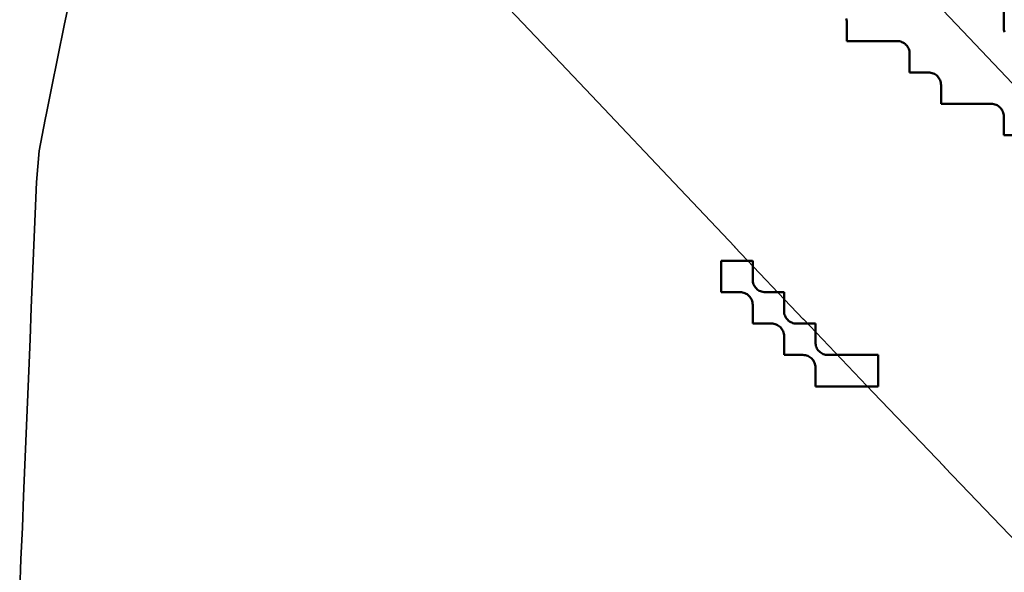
# Model space of a CAD drawing. Header units: metres. Extents: x -6552 to -6384, y 5654608 to 5654799.
# Tile 54 of 68: x -6470.84 to -6463, y 5654728.02 to 5654732.42. Entities that reach past the tile are written whole.
import ezdxf

# ---------------------------------------------------------------- set-up
doc = ezdxf.new("R2010")
doc.units = ezdxf.units.M
doc.header["$LTSCALE"] = 0.5
doc.linetypes.add('PHANTOM', pattern=[22, 12, -2, 2, -2, 2, -2])
for name, color, linetype, lineweight in [('L-HARD-PAVE', 8, 'Continuous', 35), ('L-SITE-LIMIT', 6, 'PHANTOM', 50), ('V-TOPO-MAJR', 34, 'Continuous', 35)]:
    doc.layers.add(name, color=color, linetype=linetype, lineweight=lineweight)

msp = doc.modelspace()

# ---------------------------------------------------------------- linework, layer by layer
at = {"layer": 'L-HARD-PAVE'}
for points in [[(-6463.8575, 5654732.8902), (-6463.3266, 5654732.3281), (-6462.7856, 5654731.7579)], [(-6462.8935, 5654728.2549), (-6463.4716, 5654728.8565), (-6463.4734, 5654728.8584), (-6464.0398, 5654729.4502), (-6464.0416, 5654729.4521), (-6464.5963, 5654730.0341), (-6464.5982, 5654730.0361), (-6465.1412, 5654730.6084), (-6465.1431, 5654730.6105), (-6465.6741, 5654731.1726), (-6466.1851, 5654731.7129), (-6466.6766, 5654732.2317), (-6467.1485, 5654732.7289)]]:
    msp.add_lwpolyline(points, dxfattribs=at)
at = {"layer": 'L-SITE-LIMIT'}
for points in [[(-6462.85, 5654731.5), (-6462.9975, 5654731.5), (-6462.9999, 5654731.5001), (-6463, 5654731.5025), (-6463, 5654731.65), (-6463.0005, 5654731.6598), (-6463.0019, 5654731.6695), (-6463.0043, 5654731.679), (-6463.0076, 5654731.6883), (-6463.0118, 5654731.6971), (-6463.0169, 5654731.7056), (-6463.0227, 5654731.7134), (-6463.0293, 5654731.7207), (-6463.0366, 5654731.7273), (-6463.0444, 5654731.7331), (-6463.0529, 5654731.7382), (-6463.0617, 5654731.7424), (-6463.071, 5654731.7457), (-6463.0805, 5654731.7481), (-6463.0902, 5654731.7495), (-6463.1, 5654731.75), (-6463.4975, 5654731.75), (-6463.4999, 5654731.7501), (-6463.5, 5654731.7525), (-6463.5, 5654731.9), (-6463.5005, 5654731.9098), (-6463.5019, 5654731.9195), (-6463.5043, 5654731.929), (-6463.5076, 5654731.9383), (-6463.5118, 5654731.9471), (-6463.5169, 5654731.9556), (-6463.5227, 5654731.9634), (-6463.5293, 5654731.9707), (-6463.5366, 5654731.9773), (-6463.5444, 5654731.9831), (-6463.5529, 5654731.9882), (-6463.5617, 5654731.9924), (-6463.571, 5654731.9957), (-6463.5805, 5654731.9981), (-6463.5902, 5654731.9995), (-6463.6, 5654732), (-6463.7475, 5654732), (-6463.7499, 5654732.0001), (-6463.75, 5654732.0025), (-6463.75, 5654732.15), (-6463.7505, 5654732.1598), (-6463.7519, 5654732.1695), (-6463.7543, 5654732.179), (-6463.7576, 5654732.1883), (-6463.7618, 5654732.1971), (-6463.7669, 5654732.2056), (-6463.7727, 5654732.2134), (-6463.7793, 5654732.2207), (-6463.7866, 5654732.2273), (-6463.7944, 5654732.2331), (-6463.8029, 5654732.2382), (-6463.8117, 5654732.2424), (-6463.821, 5654732.2457), (-6463.8305, 5654732.2481), (-6463.8402, 5654732.2495), (-6463.85, 5654732.25), (-6464.2475, 5654732.25), (-6464.2499, 5654732.2501), (-6464.25, 5654732.2525), (-6464.25, 5654732.4), (-6464.2505, 5654732.4098), (-6464.2519, 5654732.4195), (-6464.2543, 5654732.429)], [(-6463, 5654732.4975), (-6463, 5654732.35), (-6462.9995, 5654732.3402), (-6462.9981, 5654732.3305), (-6462.9957, 5654732.321)]]:
    msp.add_lwpolyline(points, dxfattribs=at)
msp.add_lwpolyline([(-6465.0025, 5654730.5), (-6465.0001, 5654730.4999), (-6465, 5654730.4975), (-6465, 5654730.35), (-6464.9995, 5654730.3402), (-6464.9981, 5654730.3305), (-6464.9957, 5654730.321), (-6464.9924, 5654730.3117), (-6464.9882, 5654730.3029), (-6464.9831, 5654730.2944), (-6464.9773, 5654730.2866), (-6464.9707, 5654730.2793), (-6464.9634, 5654730.2727), (-6464.9556, 5654730.2669), (-6464.9471, 5654730.2618), (-6464.9383, 5654730.2576), (-6464.929, 5654730.2543), (-6464.9195, 5654730.2519), (-6464.9098, 5654730.2505), (-6464.9, 5654730.25), (-6464.7525, 5654730.25), (-6464.7501, 5654730.2499), (-6464.75, 5654730.2475), (-6464.75, 5654730.1), (-6464.7495, 5654730.0902), (-6464.7481, 5654730.0805), (-6464.7457, 5654730.071), (-6464.7424, 5654730.0617), (-6464.7382, 5654730.0529), (-6464.7331, 5654730.0444), (-6464.7273, 5654730.0366), (-6464.7207, 5654730.0293), (-6464.7134, 5654730.0227), (-6464.7056, 5654730.0169), (-6464.6971, 5654730.0118), (-6464.6883, 5654730.0076), (-6464.679, 5654730.0043), (-6464.6695, 5654730.0019), (-6464.6598, 5654730.0005), (-6464.65, 5654730), (-6464.5025, 5654730), (-6464.5001, 5654729.9999), (-6464.5, 5654729.9975), (-6464.5, 5654729.85), (-6464.4995, 5654729.8402), (-6464.4981, 5654729.8305), (-6464.4957, 5654729.821), (-6464.4924, 5654729.8117), (-6464.4882, 5654729.8029), (-6464.4831, 5654729.7944), (-6464.4773, 5654729.7866), (-6464.4707, 5654729.7793), (-6464.4634, 5654729.7727), (-6464.4556, 5654729.7669), (-6464.4471, 5654729.7618), (-6464.4383, 5654729.7576), (-6464.429, 5654729.7543), (-6464.4195, 5654729.7519), (-6464.4098, 5654729.7505), (-6464.4, 5654729.75), (-6464.0025, 5654729.75), (-6464.0001, 5654729.7499), (-6464, 5654729.7475), (-6464, 5654729.5025), (-6464.0001, 5654729.5001), (-6464.0025, 5654729.5), (-6464.4975, 5654729.5), (-6464.4999, 5654729.5001), (-6464.5, 5654729.5025), (-6464.5, 5654729.65), (-6464.5005, 5654729.6598), (-6464.5019, 5654729.6695), (-6464.5043, 5654729.679), (-6464.5076, 5654729.6883), (-6464.5118, 5654729.6971), (-6464.5169, 5654729.7056), (-6464.5227, 5654729.7134), (-6464.5293, 5654729.7207), (-6464.5366, 5654729.7273), (-6464.5444, 5654729.7331), (-6464.5529, 5654729.7382), (-6464.5617, 5654729.7424), (-6464.571, 5654729.7457), (-6464.5805, 5654729.7481), (-6464.5902, 5654729.7495), (-6464.6, 5654729.75), (-6464.7475, 5654729.75), (-6464.7499, 5654729.7501), (-6464.75, 5654729.7525), (-6464.75, 5654729.9), (-6464.7505, 5654729.9098), (-6464.7519, 5654729.9195), (-6464.7543, 5654729.929), (-6464.7576, 5654729.9383), (-6464.7618, 5654729.9471), (-6464.7669, 5654729.9556), (-6464.7727, 5654729.9634), (-6464.7793, 5654729.9707), (-6464.7866, 5654729.9773), (-6464.7944, 5654729.9831), (-6464.8029, 5654729.9882), (-6464.8117, 5654729.9924), (-6464.821, 5654729.9957), (-6464.8305, 5654729.9981), (-6464.8402, 5654729.9995), (-6464.85, 5654730), (-6464.9975, 5654730), (-6464.9999, 5654730.0001), (-6465, 5654730.0025), (-6465, 5654730.15), (-6465.0005, 5654730.1598), (-6465.0019, 5654730.1695), (-6465.0043, 5654730.179), (-6465.0076, 5654730.1883), (-6465.0118, 5654730.1971), (-6465.0169, 5654730.2056), (-6465.0227, 5654730.2134), (-6465.0293, 5654730.2207), (-6465.0366, 5654730.2273), (-6465.0444, 5654730.2331), (-6465.0529, 5654730.2382), (-6465.0617, 5654730.2424), (-6465.071, 5654730.2457), (-6465.0805, 5654730.2481), (-6465.0902, 5654730.2495), (-6465.1, 5654730.25), (-6465.2475, 5654730.25), (-6465.2499, 5654730.2501), (-6465.25, 5654730.2525), (-6465.25, 5654730.4975), (-6465.2499, 5654730.4999), (-6465.2475, 5654730.5), (-6465.0025, 5654730.5)], close=True, dxfattribs=at)
at = {"layer": 'V-TOPO-MAJR'}
msp.add_lwpolyline([(-6470.4311, 5654732.625), (-6470.4821, 5654732.375), (-6470.5332, 5654732.125), (-6470.5842, 5654731.875), (-6470.625, 5654731.675), (-6470.6351, 5654731.625), (-6470.6817, 5654731.375), (-6470.7031, 5654731.125), (-6470.7145, 5654730.875), (-6470.725, 5654730.625), (-6470.7344, 5654730.375), (-6470.7454, 5654730.125), (-6470.7546, 5654729.875), (-6470.7656, 5654729.625), (-6470.775, 5654729.375), (-6470.7855, 5654729.125), (-6470.7969, 5654728.875), (-6470.8062, 5654728.625), (-6470.8164, 5654728.375), (-6470.8281, 5654728.125), (-6470.8375, 5654727.875)], dxfattribs=at)

doc.saveas('drawing.dxf')
